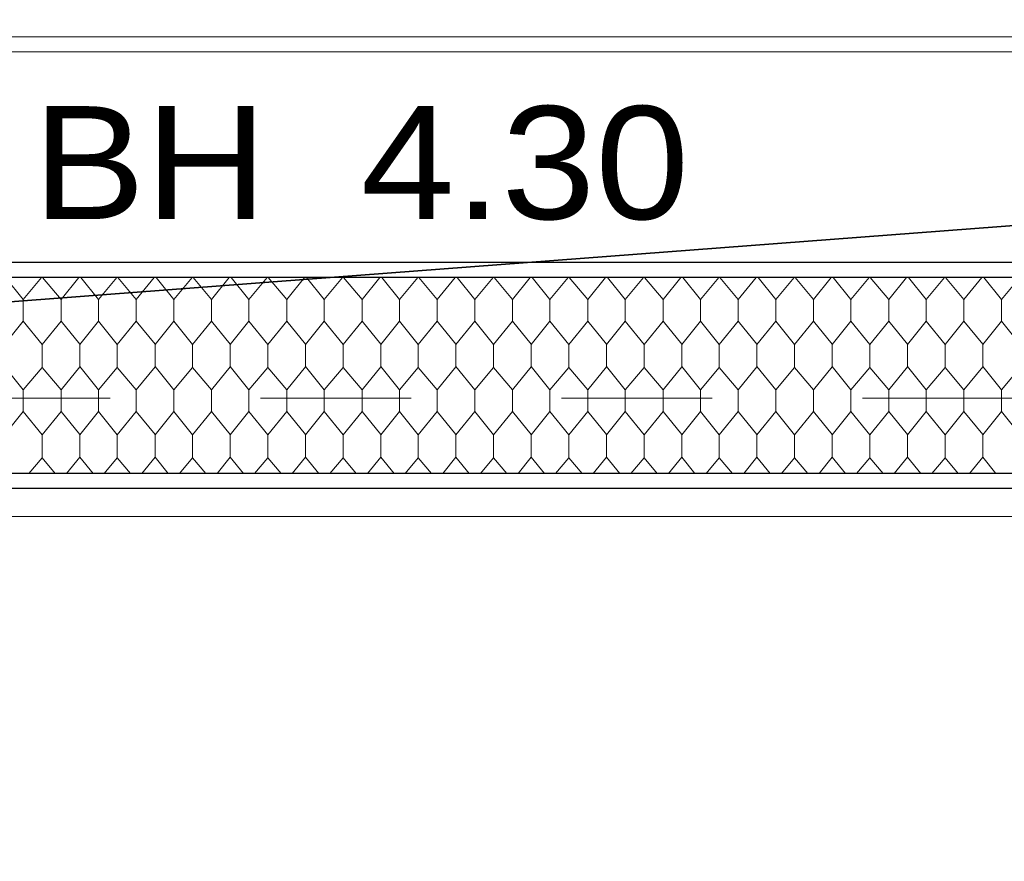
# Model space of a CAD drawing. Header units: metres. Extents: x 1306 to 1412, y -79 to 41.
# Tile 178 of 256: x 1356.96 to 1357.614, y -30.516 to -29.957. Entities that reach past the tile are written whole.
import ezdxf

# ---------------------------------------------------------------- set-up
doc = ezdxf.new("R2010")
doc.units = ezdxf.units.M
doc.header["$PDMODE"] = 65
doc.linetypes.add('AUSGEZOGEN', pattern=[0])
doc.linetypes.add('VERDECKT2_S2', pattern=[0.15, 0.1, -0.05])
for name, color, linetype, lineweight in [('XR$2$Fenster', 3, 'AUSGEZOGEN', 18), ('XR$2$Text 1_50', 3, 'AUSGEZOGEN', 18), ('XR$2$Wand Mauerwerk nt', 7, 'AUSGEZOGEN', 25), ('XR$3$Maßlinie 1_50', 7, 'AUSGEZOGEN', 25), ('XR$3$Text 1_50', 3, 'AUSGEZOGEN', 18), ('XR$5$Muster', 4, 'AUSGEZOGEN', 13)]:
    doc.layers.add(name, color=color, linetype=linetype, lineweight=lineweight)
doc.styles.add('ARIAL', font='arial.ttf')
doc.dimstyles.new('DIMSTYLE_11', dxfattribs={"dimtxt": 0.15, "dimasz": 0.03, "dimexe": 0, "dimexo": 0, "dimgap": 0.075, "dimtad": 2, "dimrnd": 0.005, "dimzin": 4, "dimdsep": 46, "dimtxsty": 'ARIAL', "dimblk1": 'ALL_ML_STRICH', "dimblk2": 'ALL_ML_STRICH', "dimsah": 1, "dimcen": 0, "dimclrd": 3, "dimclre": 3, "dimclrt": 3, "dimadec": 0, "dimazin": 0, "dimtfac": 1, "dimtdec": 0, "dimtix": 1, "dimtmove": 2, "dimatfit": 3, "dimfxl": 0, "dimtzin": 0, "dimlwd": 0, "dimlwe": 25, "dimarcsym": 0})
doc.dimstyles.new('DIMSTYLE_12', dxfattribs={"dimtxt": 0.15, "dimasz": 0.03, "dimexe": 0, "dimexo": 0, "dimgap": 0.075, "dimtad": 2, "dimdec": 3, "dimrnd": 0.005, "dimzin": 4, "dimdsep": 46, "dimtxsty": 'ARIAL', "dimblk1": 'ALL_ML_STRICH', "dimblk2": 'ALL_ML_STRICH', "dimsah": 1, "dimcen": 0, "dimclrd": 3, "dimclre": 3, "dimclrt": 3, "dimadec": 0, "dimazin": 0, "dimtfac": 1, "dimtdec": 0, "dimtix": 1, "dimtmove": 2, "dimatfit": 3, "dimfxl": 0, "dimtzin": 0, "dimlwd": 0, "dimlwe": 25, "dimarcsym": 0})
doc.dimstyles.new('DIMSTYLE_24', dxfattribs={"dimtxt": 0.225, "dimasz": 0.15, "dimexe": 0, "dimexo": 0, "dimgap": 0.1125, "dimtad": 2, "dimrnd": 0.005, "dimzin": 4, "dimdsep": 46, "dimtxsty": 'ARIAL', "dimblk1": 'ALL_ML_STRICH', "dimblk2": 'ALL_ML_STRICH', "dimsah": 1, "dimcen": 0, "dimclrd": 3, "dimclre": 3, "dimclrt": 3, "dimadec": 0, "dimazin": 0, "dimtfac": 1, "dimtdec": 0, "dimtix": 1, "dimtmove": 2, "dimatfit": 3, "dimfxl": 0, "dimtzin": 0, "dimlwd": 0, "dimlwe": 25, "dimarcsym": 0})
doc.dimstyles.new('DIMSTYLE_9', dxfattribs={"dimtxt": 0.15, "dimasz": 0.03, "dimexe": 0, "dimexo": 0, "dimgap": 0.075, "dimtad": 2, "dimdec": 1, "dimlfac": 100, "dimrnd": 0.5, "dimzin": 4, "dimdsep": 46, "dimtxsty": 'ARIAL', "dimblk1": 'ALL_ML_STRICH', "dimblk2": 'ALL_ML_STRICH', "dimsah": 1, "dimcen": 0, "dimclrd": 3, "dimclre": 3, "dimclrt": 3, "dimadec": 0, "dimazin": 0, "dimtfac": 1, "dimtdec": 0, "dimtix": 1, "dimtmove": 2, "dimatfit": 3, "dimfxl": 0, "dimtvp": 1.2, "dimtzin": 0, "dimlwd": 0, "dimlwe": 25, "dimarcsym": 0})

# ---------------------------------------------------------------- blocks, each defined once
blk = doc.blocks.new('ALL_ML_STRICH')
at = {"color": 0, "linetype": 'ByBlock', "lineweight": -2}
for p, q in [((0, -0.5), (0, 0.5)), ((-0.3, -0.3), (0.3, 0.3)), ((-1, 0), (0.5, 0))]:
    blk.add_line(p, q, dxfattribs=at)
blk = doc.blocks.new('*D806')
at = {"layer": 'DEFPOINTS', "color": 3, "linetype": 'AUSGEZOGEN', "lineweight": 25, "transparency": 33554687}
for p in [(1353.37015, -29.77655), (1358.37015, -29.82945), (1353.37015, -37.66944)]:
    blk.add_point(p, dxfattribs=at)
at = {"layer": 'XR$3$Maßlinie 1_50', "color": 3, "linetype": 'AUSGEZOGEN', "lineweight": -2, "transparency": 33554687}
for p, q in [((1353.37015, -37.61944), (1353.37015, -37.66944)), ((1358.37015, -37.61944), (1358.37015, -37.66944)), ((1353.37015, -37.66944), (1358.37015, -37.66944))]:
    blk.add_line(p, q, dxfattribs=at)
at = {"layer": 'XR$3$Maßlinie 1_50', "color": 3, "linetype": 'AUSGEZOGEN', "lineweight": 25, "transparency": 33554687, "xscale": 0.03000000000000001, "yscale": 0.03000000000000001, "zscale": 0.03000000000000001, "rotation": 180}
blk.add_blockref('ALL_ML_STRICH', (1353.37015, -37.66944), dxfattribs=at)
at = {"layer": 'XR$3$Maßlinie 1_50', "color": 3, "linetype": 'AUSGEZOGEN', "lineweight": 25, "transparency": 33554687, "xscale": 0.03000000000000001, "yscale": 0.03000000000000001, "zscale": 0.03000000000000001}
blk.add_blockref('ALL_ML_STRICH', (1358.37015, -37.66944), dxfattribs=at)
at = {"layer": 'XR$3$Maßlinie 1_50', "color": 3, "linetype": 'AUSGEZOGEN', "lineweight": 25, "transparency": 33554687, "insert": (1355.87902, -37.54188), "char_height": 0.15, "width": 0.48, "attachment_point": 5, "style": 'ARIAL'}
blk.add_mtext('\\W0.80;\\A1;{\\A1;{5.00\\H0.099000;\\S^ ;}}', dxfattribs=at)
blk = doc.blocks.new('*D911')
at = {"layer": 'DEFPOINTS', "color": 3, "linetype": 'AUSGEZOGEN', "lineweight": 25, "transparency": 33554687}
for p in [(1342.77015, -27.77745), (1358.49015, -32.74745), (1342.77015, -40.06944)]:
    blk.add_point(p, dxfattribs=at)
at = {"layer": 'XR$3$Maßlinie 1_50', "color": 3, "linetype": 'AUSGEZOGEN', "lineweight": -2, "transparency": 33554687}
for p, q in [((1342.77015, -39.46944), (1342.77015, -40.06944)), ((1342.77015, -40.06944), (1358.49015, -40.06944)), ((1358.49015, -40.06944), (1358.49015, -40.06944))]:
    blk.add_line(p, q, dxfattribs=at)
at = {"layer": 'XR$3$Maßlinie 1_50', "color": 3, "linetype": 'AUSGEZOGEN', "lineweight": 25, "transparency": 33554687, "xscale": 0.15, "yscale": 0.15, "zscale": 0.15, "rotation": 180}
blk.add_blockref('ALL_ML_STRICH', (1342.77015, -40.06944), dxfattribs=at)
at = {"layer": 'XR$3$Maßlinie 1_50', "color": 3, "linetype": 'AUSGEZOGEN', "lineweight": 25, "transparency": 33554687, "xscale": 0.15, "yscale": 0.15, "zscale": 0.15}
blk.add_blockref('ALL_ML_STRICH', (1358.49015, -40.06944), dxfattribs=at)
at = {"layer": 'XR$3$Maßlinie 1_50', "color": 3, "linetype": 'AUSGEZOGEN', "lineweight": 25, "transparency": 33554687, "insert": (1350.63684, -39.9031), "char_height": 0.225, "width": 0.9, "attachment_point": 5, "style": 'ARIAL'}
blk.add_mtext('\\W0.80;\\A1;{\\fArial|i0|b1;\\A1;{15.72\\H0.148500;\\S^ ;}}', dxfattribs=at)
blk = doc.blocks.new('*D916')
at = {"layer": 'DEFPOINTS', "color": 3, "linetype": 'AUSGEZOGEN', "lineweight": 25, "transparency": 33554687}
for p in [(1369.39624, -30.41825), (1340.42407, -30.53325), (1369.39624, -30.53325)]:
    blk.add_point(p, dxfattribs=at)
at = {"layer": 'XR$3$Maßlinie 1_50', "color": 3, "linetype": 'AUSGEZOGEN', "lineweight": -2, "transparency": 33554687}
for p, q in [((1340.47407, -30.41825), (1340.42407, -30.41825)), ((1340.42407, -30.53325), (1340.42407, -30.41825)), ((1340.47407, -30.53325), (1340.42407, -30.53325))]:
    blk.add_line(p, q, dxfattribs=at)
at = {"layer": 'XR$3$Maßlinie 1_50', "color": 3, "linetype": 'AUSGEZOGEN', "lineweight": 25, "transparency": 33554687, "xscale": 0.03000000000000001, "yscale": 0.03000000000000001, "zscale": 0.03000000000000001}
for p, rotation in [((1340.42407, -30.41825), 90), ((1340.42407, -30.53325), 270)]:
    blk.add_blockref('ALL_ML_STRICH', p, dxfattribs=dict(at, rotation=rotation))
at = {"layer": 'XR$3$Maßlinie 1_50', "color": 3, "linetype": 'AUSGEZOGEN', "lineweight": 25, "transparency": 33554687, "insert": (1340.28407, -30.42694), "char_height": 0.15, "width": 0.48, "attachment_point": 5, "rotation": 90, "style": 'ARIAL'}
blk.add_mtext('\\W0.80;\\A1;{\\A1;{11\\H0.099000;\\S5^ ;}}', dxfattribs=at)
blk = doc.blocks.new('*D917')
at = {"layer": 'DEFPOINTS', "color": 3, "linetype": 'AUSGEZOGEN', "lineweight": 25, "transparency": 33554687}
for p in [(1369.39624, -28.53325), (1340.42407, -30.41825), (1369.39624, -30.41825)]:
    blk.add_point(p, dxfattribs=at)
at = {"layer": 'XR$3$Maßlinie 1_50', "color": 3, "linetype": 'AUSGEZOGEN', "lineweight": -2, "transparency": 33554687}
for p, q in [((1340.47407, -28.53325), (1340.42407, -28.53325)), ((1340.42407, -30.41825), (1340.42407, -28.53325)), ((1340.47407, -30.41825), (1340.42407, -30.41825))]:
    blk.add_line(p, q, dxfattribs=at)
at = {"layer": 'XR$3$Maßlinie 1_50', "color": 3, "linetype": 'AUSGEZOGEN', "lineweight": 25, "transparency": 33554687, "xscale": 0.03000000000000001, "yscale": 0.03000000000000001, "zscale": 0.03000000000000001}
for p, rotation in [((1340.42407, -28.53325), 90), ((1340.42407, -30.41825), 270)]:
    blk.add_blockref('ALL_ML_STRICH', p, dxfattribs=dict(at, rotation=rotation))
at = {"layer": 'XR$3$Maßlinie 1_50', "color": 3, "linetype": 'AUSGEZOGEN', "lineweight": 25, "transparency": 33554687, "insert": (1340.29652, -29.45484), "char_height": 0.15, "width": 0.6, "attachment_point": 5, "rotation": 90, "style": 'ARIAL'}
blk.add_mtext('\\W0.80;\\A1;{\\A1;{1.88\\H0.099000;\\S5^ ;}}', dxfattribs=at)
blk = doc.blocks.new('*D932')
at = {"layer": 'DEFPOINTS', "color": 3, "linetype": 'AUSGEZOGEN', "lineweight": 25, "transparency": 33554687}
for p in [(1366.20544, -27.40825), (1338.82407, -34.79325), (1366.11182, -34.79325)]:
    blk.add_point(p, dxfattribs=at)
at = {"layer": 'XR$3$Maßlinie 1_50', "color": 3, "linetype": 'AUSGEZOGEN', "lineweight": -2, "transparency": 33554687}
for p, q in [((1338.87407, -27.40825), (1338.82407, -27.40825)), ((1338.82407, -34.79325), (1338.82407, -27.40825)), ((1338.87407, -34.79325), (1338.82407, -34.79325))]:
    blk.add_line(p, q, dxfattribs=at)
at = {"layer": 'XR$3$Maßlinie 1_50', "color": 3, "linetype": 'AUSGEZOGEN', "lineweight": 25, "transparency": 33554687, "xscale": 0.03000000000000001, "yscale": 0.03000000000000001, "zscale": 0.03000000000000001}
for p, rotation in [((1338.82407, -27.40825), 90), ((1338.82407, -34.79325), 270)]:
    blk.add_blockref('ALL_ML_STRICH', p, dxfattribs=dict(at, rotation=rotation))
at = {"layer": 'XR$3$Maßlinie 1_50', "color": 3, "linetype": 'AUSGEZOGEN', "lineweight": 25, "transparency": 33554687, "insert": (1338.69641, -31.07984), "char_height": 0.15, "width": 0.6, "attachment_point": 5, "rotation": 90, "style": 'ARIAL'}
blk.add_mtext('\\W0.80;\\A1;{\\A1;{7.38\\H0.099000;\\S5^ ;}}', dxfattribs=at)
blk = doc.blocks.new('*D944')
at = {"layer": 'DEFPOINTS', "color": 3, "linetype": 'AUSGEZOGEN', "lineweight": 25, "transparency": 33554687}
for p in [(1357.93808, -30.26825), (1338.02407, -34.79325), (1362.48388, -34.79325)]:
    blk.add_point(p, dxfattribs=at)
at = {"layer": 'XR$3$Maßlinie 1_50', "color": 3, "linetype": 'AUSGEZOGEN', "lineweight": -2, "transparency": 33554687}
for p, q in [((1338.07407, -30.26825), (1338.02407, -30.26825)), ((1338.02407, -34.79325), (1338.02407, -30.26825)), ((1338.07407, -34.79325), (1338.02407, -34.79325))]:
    blk.add_line(p, q, dxfattribs=at)
at = {"layer": 'XR$3$Maßlinie 1_50', "color": 3, "linetype": 'AUSGEZOGEN', "lineweight": 25, "transparency": 33554687, "xscale": 0.03000000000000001, "yscale": 0.03000000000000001, "zscale": 0.03000000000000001}
for p, rotation in [((1338.02407, -30.26825), 90), ((1338.02407, -34.79325), 270)]:
    blk.add_blockref('ALL_ML_STRICH', p, dxfattribs=dict(at, rotation=rotation))
at = {"layer": 'XR$3$Maßlinie 1_50', "color": 3, "linetype": 'AUSGEZOGEN', "lineweight": 25, "transparency": 33554687, "insert": (1337.89652, -32.50984), "char_height": 0.15, "width": 0.6, "attachment_point": 5, "rotation": 90, "style": 'ARIAL'}
blk.add_mtext('\\W0.80;\\A1;{\\A1;{4.52\\H0.099000;\\S5^ ;}}', dxfattribs=at)
blk = doc.blocks.new('*D945')
at = {"layer": 'DEFPOINTS', "color": 3, "linetype": 'AUSGEZOGEN', "lineweight": 25, "transparency": 33554687}
for p in [(1360.44309, -30.11825), (1338.02407, -30.26825), (1357.93808, -30.26825)]:
    blk.add_point(p, dxfattribs=at)
at = {"layer": 'XR$3$Maßlinie 1_50', "color": 3, "linetype": 'AUSGEZOGEN', "lineweight": -2, "transparency": 33554687}
for p, q in [((1338.07407, -30.11825), (1338.02407, -30.11825)), ((1338.02407, -30.26825), (1338.02407, -30.11825)), ((1338.07407, -30.26825), (1338.02407, -30.26825))]:
    blk.add_line(p, q, dxfattribs=at)
at = {"layer": 'XR$3$Maßlinie 1_50', "color": 3, "linetype": 'AUSGEZOGEN', "lineweight": 25, "transparency": 33554687, "xscale": 0.03000000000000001, "yscale": 0.03000000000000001, "zscale": 0.03000000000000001}
for p, rotation in [((1338.02407, -30.11825), 90), ((1338.02407, -30.26825), 270)]:
    blk.add_blockref('ALL_ML_STRICH', p, dxfattribs=dict(at, rotation=rotation))
at = {"layer": 'XR$3$Maßlinie 1_50', "color": 3, "linetype": 'AUSGEZOGEN', "lineweight": 25, "transparency": 33554687, "insert": (1337.88152, -30.19912), "char_height": 0.15, "width": 0.48, "attachment_point": 5, "rotation": 90, "style": 'ARIAL'}
blk.add_mtext('\\W0.80;\\A1;{\\A1;{15\\H0.099000;\\S^ ;}}', dxfattribs=at)
blk = doc.blocks.new('*D946')
at = {"layer": 'DEFPOINTS', "color": 3, "linetype": 'AUSGEZOGEN', "lineweight": 25, "transparency": 33554687}
for p in [(1360.44309, -29.71825), (1338.02407, -30.11825), (1360.44309, -30.11825)]:
    blk.add_point(p, dxfattribs=at)
at = {"layer": 'XR$3$Maßlinie 1_50', "color": 3, "linetype": 'AUSGEZOGEN', "lineweight": -2, "transparency": 33554687}
for p, q in [((1338.07407, -29.71825), (1338.02407, -29.71825)), ((1338.02407, -30.11825), (1338.02407, -29.71825)), ((1338.07407, -30.11825), (1338.02407, -30.11825))]:
    blk.add_line(p, q, dxfattribs=at)
at = {"layer": 'XR$3$Maßlinie 1_50', "color": 3, "linetype": 'AUSGEZOGEN', "lineweight": 25, "transparency": 33554687, "xscale": 0.03000000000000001, "yscale": 0.03000000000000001, "zscale": 0.03000000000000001}
for p, rotation in [((1338.02407, -29.71825), 90), ((1338.02407, -30.11825), 270)]:
    blk.add_blockref('ALL_ML_STRICH', p, dxfattribs=dict(at, rotation=rotation))
at = {"layer": 'XR$3$Maßlinie 1_50', "color": 3, "linetype": 'AUSGEZOGEN', "lineweight": 25, "transparency": 33554687, "insert": (1337.89652, -29.92347), "char_height": 0.15, "width": 0.48, "attachment_point": 5, "rotation": 90, "style": 'ARIAL'}
blk.add_mtext('\\W0.80;\\A1;{\\A1;{40\\H0.099000;\\S^ ;}}', dxfattribs=at)
blk = doc.blocks.new('*D951')
at = {"layer": 'DEFPOINTS', "color": 3, "linetype": 'AUSGEZOGEN', "lineweight": 25, "transparency": 33554687}
for p in [(1361.40464, -30.35825), (1337.22407, -34.79325), (1361.39704, -34.79325)]:
    blk.add_point(p, dxfattribs=at)
at = {"layer": 'XR$3$Maßlinie 1_50', "color": 3, "linetype": 'AUSGEZOGEN', "lineweight": -2, "transparency": 33554687}
for p, q in [((1337.27407, -30.35825), (1337.22407, -30.35825)), ((1337.22407, -34.79325), (1337.22407, -30.35825)), ((1337.27407, -34.79325), (1337.22407, -34.79325))]:
    blk.add_line(p, q, dxfattribs=at)
at = {"layer": 'XR$3$Maßlinie 1_50', "color": 3, "linetype": 'AUSGEZOGEN', "lineweight": 25, "transparency": 33554687, "xscale": 0.03000000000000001, "yscale": 0.03000000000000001, "zscale": 0.03000000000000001}
for p, rotation in [((1337.22407, -30.35825), 90), ((1337.22407, -34.79325), 270)]:
    blk.add_blockref('ALL_ML_STRICH', p, dxfattribs=dict(at, rotation=rotation))
at = {"layer": 'XR$3$Maßlinie 1_50', "color": 3, "linetype": 'AUSGEZOGEN', "lineweight": 25, "transparency": 33554687, "insert": (1337.09641, -32.55484), "char_height": 0.15, "width": 0.6, "attachment_point": 5, "rotation": 90, "style": 'ARIAL'}
blk.add_mtext('\\W0.80;\\A1;{\\A1;{4.43\\H0.099000;\\S5^ ;}}', dxfattribs=at)
blk = doc.blocks.new('*D952')
at = {"layer": 'DEFPOINTS', "color": 3, "linetype": 'AUSGEZOGEN', "lineweight": 25, "transparency": 33554687}
for p in [(1361.10464, -30.11825), (1337.22407, -30.35825), (1361.40464, -30.35825)]:
    blk.add_point(p, dxfattribs=at)
at = {"layer": 'XR$3$Maßlinie 1_50', "color": 3, "linetype": 'AUSGEZOGEN', "lineweight": -2, "transparency": 33554687}
for p, q in [((1337.27407, -30.11825), (1337.22407, -30.11825)), ((1337.22407, -30.35825), (1337.22407, -30.11825)), ((1337.27407, -30.35825), (1337.22407, -30.35825))]:
    blk.add_line(p, q, dxfattribs=at)
at = {"layer": 'XR$3$Maßlinie 1_50', "color": 3, "linetype": 'AUSGEZOGEN', "lineweight": 25, "transparency": 33554687, "xscale": 0.03000000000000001, "yscale": 0.03000000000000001, "zscale": 0.03000000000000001}
for p, rotation in [((1337.22407, -30.11825), 90), ((1337.22407, -30.35825), 270)]:
    blk.add_blockref('ALL_ML_STRICH', p, dxfattribs=dict(at, rotation=rotation))
at = {"layer": 'XR$3$Maßlinie 1_50', "color": 3, "linetype": 'AUSGEZOGEN', "lineweight": 25, "transparency": 33554687, "insert": (1336.36969, -30.27343), "char_height": 0.15, "width": 0.48, "attachment_point": 5, "rotation": 90, "style": 'ARIAL'}
blk.add_mtext('\\W0.80;\\A1;{\\A1;{24\\H0.099000;\\S^ ;}}', dxfattribs=at)
blk = doc.blocks.new('*D953')
at = {"layer": 'DEFPOINTS', "color": 3, "linetype": 'AUSGEZOGEN', "lineweight": 25, "transparency": 33554687}
for p in [(1351.26204, -29.71825), (1337.22407, -30.11825), (1361.10464, -30.11825)]:
    blk.add_point(p, dxfattribs=at)
at = {"layer": 'XR$3$Maßlinie 1_50', "color": 3, "linetype": 'AUSGEZOGEN', "lineweight": -2, "transparency": 33554687}
for p, q in [((1337.27407, -29.71825), (1337.22407, -29.71825)), ((1337.22407, -30.11825), (1337.22407, -29.71825)), ((1337.27407, -30.11825), (1337.22407, -30.11825))]:
    blk.add_line(p, q, dxfattribs=at)
at = {"layer": 'XR$3$Maßlinie 1_50', "color": 3, "linetype": 'AUSGEZOGEN', "lineweight": 25, "transparency": 33554687, "xscale": 0.03000000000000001, "yscale": 0.03000000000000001, "zscale": 0.03000000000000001}
for p, rotation in [((1337.22407, -29.71825), 90), ((1337.22407, -30.11825), 270)]:
    blk.add_blockref('ALL_ML_STRICH', p, dxfattribs=dict(at, rotation=rotation))
at = {"layer": 'XR$3$Maßlinie 1_50', "color": 3, "linetype": 'AUSGEZOGEN', "lineweight": 25, "transparency": 33554687, "insert": (1337.09652, -29.92347), "char_height": 0.15, "width": 0.48, "attachment_point": 5, "rotation": 90, "style": 'ARIAL'}
blk.add_mtext('\\W0.80;\\A1;{\\A1;{40\\H0.099000;\\S^ ;}}', dxfattribs=at)
blk = doc.blocks.new('*D1077')
at = {"layer": 'DEFPOINTS', "color": 3, "linetype": 'AUSGEZOGEN', "lineweight": 25, "transparency": 33554687}
for p in [(1366.66016, -27.40825), (1339.62407, -34.79325), (1366.6683, -34.79325)]:
    blk.add_point(p, dxfattribs=at)
at = {"layer": 'XR$3$Maßlinie 1_50', "color": 3, "linetype": 'AUSGEZOGEN', "lineweight": -2, "transparency": 33554687}
for p, q in [((1339.67407, -27.40825), (1339.62407, -27.40825)), ((1339.62407, -34.79325), (1339.62407, -27.40825)), ((1339.67407, -34.79325), (1339.62407, -34.79325))]:
    blk.add_line(p, q, dxfattribs=at)
at = {"layer": 'XR$3$Maßlinie 1_50', "color": 3, "linetype": 'AUSGEZOGEN', "lineweight": 25, "transparency": 33554687, "xscale": 0.03000000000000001, "yscale": 0.03000000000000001, "zscale": 0.03000000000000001}
for p, rotation in [((1339.62407, -27.40825), 90), ((1339.62407, -34.79325), 270)]:
    blk.add_blockref('ALL_ML_STRICH', p, dxfattribs=dict(at, rotation=rotation))
at = {"layer": 'XR$3$Maßlinie 1_50', "color": 3, "linetype": 'AUSGEZOGEN', "lineweight": 25, "transparency": 33554687, "insert": (1339.49641, -31.07984), "char_height": 0.15, "width": 0.6, "attachment_point": 5, "rotation": 90, "style": 'ARIAL'}
blk.add_mtext('\\W0.80;\\A1;{\\A1;{7.38\\H0.099000;\\S5^ ;}}', dxfattribs=at)
blk = doc.blocks.new('*D1132')
at = {"layer": 'DEFPOINTS', "color": 3, "linetype": 'AUSGEZOGEN', "lineweight": 25, "transparency": 33554687}
for p in [(1356.52015, -30.11825), (1358.02015, -30.11825), (1356.52015, -36.86944)]:
    blk.add_point(p, dxfattribs=at)
at = {"layer": 'XR$3$Maßlinie 1_50', "color": 3, "linetype": 'AUSGEZOGEN', "lineweight": -2, "transparency": 33554687}
for p, q in [((1356.52015, -36.81944), (1356.52015, -36.86944)), ((1358.02015, -36.81944), (1358.02015, -36.86944)), ((1356.52015, -36.86944), (1358.02015, -36.86944))]:
    blk.add_line(p, q, dxfattribs=at)
at = {"layer": 'XR$3$Maßlinie 1_50', "color": 3, "linetype": 'AUSGEZOGEN', "lineweight": 25, "transparency": 33554687, "xscale": 0.03000000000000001, "yscale": 0.03000000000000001, "zscale": 0.03000000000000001, "rotation": 180}
blk.add_blockref('ALL_ML_STRICH', (1356.52015, -36.86944), dxfattribs=at)
at = {"layer": 'XR$3$Maßlinie 1_50', "color": 3, "linetype": 'AUSGEZOGEN', "lineweight": 25, "transparency": 33554687, "xscale": 0.03000000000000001, "yscale": 0.03000000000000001, "zscale": 0.03000000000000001}
blk.add_blockref('ALL_ML_STRICH', (1358.02015, -36.86944), dxfattribs=at)
at = {"layer": 'XR$3$Maßlinie 1_50', "color": 3, "linetype": 'AUSGEZOGEN', "lineweight": 25, "transparency": 33554687, "insert": (1357.27902, -36.74188), "char_height": 0.15, "width": 0.48, "attachment_point": 5, "style": 'ARIAL'}
blk.add_mtext('\\W0.80;\\A1;{\\A1;{1.50\\H0.099000;\\S^ ;}}', dxfattribs=at)
at = {"layer": 'XR$3$Maßlinie 1_50', "color": 3, "linetype": 'AUSGEZOGEN', "lineweight": 25, "transparency": 33554687, "insert": (1357.11102, -36.92517), "char_height": 0.15, "width": 0.0075, "attachment_point": 1, "line_spacing_factor": 0.60241, "style": 'ARIAL'}
blk.add_mtext('\\W0.80;\\A1;{1.00\\H0.099000;\\S^ ;}', dxfattribs=at)
blk = doc.blocks.new('MUSTER_1')
at = {"layer": 'XR$5$Muster', "color": 52, "linetype": 'AUSGEZOGEN', "lineweight": 13, "transparency": 33554687}
for p, q in [((1356.96245, -30.14274), (1356.9507, -30.12825)), ((1356.97463, -30.12825), (1356.96245, -30.14274)), ((1356.98755, -30.14274), (1356.97528, -30.12825)), ((1356.99939, -30.12825), (1356.98755, -30.14274)), ((1357.01245, -30.14274), (1357.0007, -30.12825)), ((1357.02463, -30.12825), (1357.01245, -30.14274)), ((1357.03755, -30.14274), (1357.02528, -30.12825)), ((1357.04939, -30.12825), (1357.03755, -30.14274)), ((1357.06245, -30.14274), (1357.0507, -30.12825)), ((1357.07463, -30.12825), (1357.06245, -30.14274)), ((1357.08755, -30.14274), (1357.07528, -30.12825)), ((1357.09939, -30.12825), (1357.08755, -30.14274)), ((1357.11245, -30.14274), (1357.1007, -30.12825)), ((1357.12463, -30.12825), (1357.11245, -30.14274)), ((1357.13755, -30.14274), (1357.12528, -30.12825)), ((1357.14939, -30.12825), (1357.13755, -30.14274)), ((1357.16245, -30.14274), (1357.1507, -30.12825)), ((1357.17463, -30.12825), (1357.16245, -30.14274)), ((1357.18755, -30.14274), (1357.17528, -30.12825)), ((1357.19939, -30.12825), (1357.18755, -30.14274)), ((1357.21245, -30.14274), (1357.2007, -30.12825)), ((1357.22463, -30.12825), (1357.21245, -30.14274)), ((1357.23755, -30.14274), (1357.22528, -30.12825)), ((1357.24939, -30.12825), (1357.23755, -30.14274)), ((1357.26245, -30.14274), (1357.2507, -30.12825)), ((1357.27463, -30.12825), (1357.26245, -30.14274)), ((1357.28755, -30.14274), (1357.27528, -30.12825)), ((1357.29939, -30.12825), (1357.28755, -30.14274)), ((1357.31245, -30.14274), (1357.3007, -30.12825)), ((1357.32463, -30.12825), (1357.31245, -30.14274)), ((1357.33755, -30.14274), (1357.32528, -30.12825)), ((1357.34939, -30.12825), (1357.33755, -30.14274)), ((1357.36245, -30.14274), (1357.3507, -30.12825)), ((1357.37463, -30.12825), (1357.36245, -30.14274)), ((1357.38755, -30.14274), (1357.37528, -30.12825)), ((1357.39939, -30.12825), (1357.38755, -30.14274)), ((1357.41245, -30.14274), (1357.4007, -30.12825)), ((1357.42463, -30.12825), (1357.41245, -30.14274)), ((1357.43755, -30.14274), (1357.42528, -30.12825)), ((1357.44939, -30.12825), (1357.43755, -30.14274)), ((1357.46245, -30.14274), (1357.4507, -30.12825)), ((1357.47463, -30.12825), (1357.46245, -30.14274)), ((1357.48755, -30.14274), (1357.47528, -30.12825)), ((1357.49939, -30.12825), (1357.48755, -30.14274)), ((1357.51245, -30.14274), (1357.5007, -30.12825)), ((1357.52463, -30.12825), (1357.51245, -30.14274)), ((1357.53755, -30.14274), (1357.52528, -30.12825)), ((1357.54939, -30.12825), (1357.53755, -30.14274)), ((1357.56245, -30.14274), (1357.5507, -30.12825)), ((1357.57463, -30.12825), (1357.56245, -30.14274)), ((1357.58755, -30.14274), (1357.57528, -30.12825)), ((1357.59939, -30.12825), (1357.58755, -30.14274)), ((1357.61245, -30.14274), (1357.6007, -30.12825)), ((1357.62463, -30.12825), (1357.61245, -30.14274)), ((1356.96245, -30.14274), (1356.96245, -30.15726)), ((1356.98755, -30.15726), (1356.98755, -30.14274)), ((1357.01245, -30.14274), (1357.01245, -30.15726)), ((1357.03755, -30.15726), (1357.03755, -30.14274)), ((1357.06245, -30.14274), (1357.06245, -30.15726)), ((1357.08755, -30.15726), (1357.08755, -30.14274)), ((1357.11245, -30.14274), (1357.11245, -30.15726)), ((1357.13755, -30.15726), (1357.13755, -30.14274)), ((1357.16245, -30.14274), (1357.16245, -30.15726)), ((1357.18755, -30.15726), (1357.18755, -30.14274)), ((1357.21245, -30.14274), (1357.21245, -30.15726)), ((1357.23755, -30.15726), (1357.23755, -30.14274)), ((1357.26245, -30.14274), (1357.26245, -30.15726)), ((1357.28755, -30.15726), (1357.28755, -30.14274)), ((1357.31245, -30.14274), (1357.31245, -30.15726)), ((1357.33755, -30.15726), (1357.33755, -30.14274)), ((1357.36245, -30.14274), (1357.36245, -30.15726)), ((1357.38755, -30.15726), (1357.38755, -30.14274)), ((1357.41245, -30.14274), (1357.41245, -30.15726)), ((1357.43755, -30.15726), (1357.43755, -30.14274)), ((1357.46245, -30.14274), (1357.46245, -30.15726)), ((1357.48755, -30.15726), (1357.48755, -30.14274)), ((1357.51245, -30.14274), (1357.51245, -30.15726)), ((1357.53755, -30.15726), (1357.53755, -30.14274)), ((1357.56245, -30.14274), (1357.56245, -30.15726)), ((1357.58755, -30.15726), (1357.58755, -30.14274)), ((1357.61245, -30.14274), (1357.61245, -30.15726)), ((1357, -30.1725), (1356.98755, -30.15726)), ((1357.05, -30.1725), (1357.03755, -30.15726)), ((1357.1, -30.1725), (1357.08755, -30.15726)), ((1357.15, -30.1725), (1357.13755, -30.15726)), ((1357.2, -30.1725), (1357.18755, -30.15726)), ((1357.25, -30.1725), (1357.23755, -30.15726)), ((1357.3, -30.1725), (1357.28755, -30.15726)), ((1357.35, -30.1725), (1357.33755, -30.15726)), ((1357.4, -30.1725), (1357.38755, -30.15726)), ((1357.45, -30.1725), (1357.43755, -30.15726)), ((1357.5, -30.1725), (1357.48755, -30.15726)), ((1357.55, -30.1725), (1357.53755, -30.15726)), ((1357.6, -30.1725), (1357.58755, -30.15726)), ((1356.97495, -30.17274), (1356.97495, -30.18)), ((1357, -30.18), (1357, -30.17262)), ((1357.02495, -30.17274), (1357.02495, -30.18)), ((1357.05, -30.18), (1357.05, -30.17262)), ((1357.07495, -30.17274), (1357.07495, -30.18)), ((1357.1, -30.18), (1357.1, -30.17262)), ((1357.12495, -30.17274), (1357.12495, -30.18)), ((1357.15, -30.18), (1357.15, -30.17262)), ((1357.17495, -30.17274), (1357.17495, -30.18)), ((1357.2, -30.18), (1357.2, -30.17262)), ((1357.22495, -30.17274), (1357.22495, -30.18)), ((1357.25, -30.18), (1357.25, -30.17262)), ((1357.27495, -30.17274), (1357.27495, -30.18)), ((1357.3, -30.18), (1357.3, -30.17262)), ((1357.32495, -30.17274), (1357.32495, -30.18)), ((1357.35, -30.18), (1357.35, -30.17262)), ((1357.37495, -30.17274), (1357.37495, -30.18)), ((1357.4, -30.18), (1357.4, -30.17262)), ((1357.42495, -30.17274), (1357.42495, -30.18)), ((1357.45, -30.18), (1357.45, -30.17262)), ((1357.47495, -30.17274), (1357.47495, -30.18)), ((1357.5, -30.18), (1357.5, -30.17262)), ((1357.52495, -30.17274), (1357.52495, -30.18)), ((1357.55, -30.18), (1357.55, -30.17262)), ((1357.57495, -30.17274), (1357.57495, -30.18)), ((1357.6, -30.18), (1357.6, -30.17262)), ((1356.97495, -30.18786), (1356.97495, -30.18)), ((1357, -30.18738), (1357, -30.18)), ((1357.02495, -30.18786), (1357.02495, -30.18)), ((1357.05, -30.18738), (1357.05, -30.18)), ((1357.07495, -30.18786), (1357.07495, -30.18)), ((1357.1, -30.18738), (1357.1, -30.18)), ((1357.12495, -30.18786), (1357.12495, -30.18)), ((1357.15, -30.18738), (1357.15, -30.18)), ((1357.17495, -30.18786), (1357.17495, -30.18)), ((1357.2, -30.18738), (1357.2, -30.18)), ((1357.22495, -30.18786), (1357.22495, -30.18)), ((1357.25, -30.18738), (1357.25, -30.18)), ((1357.27495, -30.18786), (1357.27495, -30.18)), ((1357.3, -30.18738), (1357.3, -30.18)), ((1357.32495, -30.18786), (1357.32495, -30.18)), ((1357.35, -30.18738), (1357.35, -30.18)), ((1357.37495, -30.18786), (1357.37495, -30.18)), ((1357.4, -30.18738), (1357.4, -30.18)), ((1357.42495, -30.18786), (1357.42495, -30.18)), ((1357.45, -30.18738), (1357.45, -30.18)), ((1357.47495, -30.18786), (1357.47495, -30.18)), ((1357.5, -30.18738), (1357.5, -30.18)), ((1357.52495, -30.18786), (1357.52495, -30.18)), ((1357.55, -30.18738), (1357.55, -30.18)), ((1357.57495, -30.18786), (1357.57495, -30.18)), ((1357.6, -30.18738), (1357.6, -30.18)), ((1356.96245, -30.20274), (1356.95, -30.18738)), ((1357, -30.1875), (1356.98755, -30.20274)), ((1357.01245, -30.20274), (1357, -30.18738)), ((1357.05, -30.1875), (1357.03755, -30.20274)), ((1357.06245, -30.20274), (1357.05, -30.18738)), ((1357.1, -30.1875), (1357.08755, -30.20274)), ((1357.11245, -30.20274), (1357.1, -30.18738)), ((1357.15, -30.1875), (1357.13755, -30.20274)), ((1357.16245, -30.20274), (1357.15, -30.18738)), ((1357.2, -30.1875), (1357.18755, -30.20274)), ((1357.21245, -30.20274), (1357.2, -30.18738)), ((1357.25, -30.1875), (1357.23755, -30.20274)), ((1357.26245, -30.20274), (1357.25, -30.18738)), ((1357.3, -30.1875), (1357.28755, -30.20274)), ((1357.31245, -30.20274), (1357.3, -30.18738)), ((1357.35, -30.1875), (1357.33755, -30.20274)), ((1357.36245, -30.20274), (1357.35, -30.18738)), ((1357.4, -30.1875), (1357.38755, -30.20274)), ((1357.41245, -30.20274), (1357.4, -30.18738)), ((1357.45, -30.1875), (1357.43755, -30.20274)), ((1357.46245, -30.20274), (1357.45, -30.18738)), ((1357.5, -30.1875), (1357.48755, -30.20274)), ((1357.51245, -30.20274), (1357.5, -30.18738)), ((1357.55, -30.1875), (1357.53755, -30.20274)), ((1357.56245, -30.20274), (1357.55, -30.18738)), ((1357.6, -30.1875), (1357.58755, -30.20274)), ((1357.61245, -30.20274), (1357.6, -30.18738)), ((1356.96245, -30.20274), (1356.96245, -30.21726)), ((1356.98755, -30.21726), (1356.98755, -30.20274)), ((1357.01245, -30.20274), (1357.01245, -30.21726)), ((1357.03755, -30.21726), (1357.03755, -30.20274)), ((1357.06245, -30.20274), (1357.06245, -30.21726)), ((1357.08755, -30.21726), (1357.08755, -30.20274)), ((1357.11245, -30.20274), (1357.11245, -30.21726)), ((1357.13755, -30.21726), (1357.13755, -30.20274)), ((1357.16245, -30.20274), (1357.16245, -30.21726)), ((1357.18755, -30.21726), (1357.18755, -30.20274)), ((1357.21245, -30.20274), (1357.21245, -30.21726)), ((1357.23755, -30.21726), (1357.23755, -30.20274)), ((1357.26245, -30.20274), (1357.26245, -30.21726)), ((1357.28755, -30.21726), (1357.28755, -30.20274)), ((1357.31245, -30.20274), (1357.31245, -30.21726)), ((1357.33755, -30.21726), (1357.33755, -30.20274)), ((1357.36245, -30.20274), (1357.36245, -30.21726)), ((1357.38755, -30.21726), (1357.38755, -30.20274)), ((1357.41245, -30.20274), (1357.41245, -30.21726)), ((1357.43755, -30.21726), (1357.43755, -30.20274)), ((1357.46245, -30.20274), (1357.46245, -30.21726)), ((1357.48755, -30.21726), (1357.48755, -30.20274)), ((1357.51245, -30.20274), (1357.51245, -30.21726)), ((1357.53755, -30.21726), (1357.53755, -30.20274)), ((1357.56245, -30.20274), (1357.56245, -30.21726)), ((1357.58755, -30.21726), (1357.58755, -30.20274)), ((1357.61245, -30.20274), (1357.61245, -30.21726)), ((1357, -30.2325), (1356.98755, -30.21726)), ((1357.05, -30.2325), (1357.03755, -30.21726)), ((1357.1, -30.2325), (1357.08755, -30.21726)), ((1357.15, -30.2325), (1357.13755, -30.21726)), ((1357.2, -30.2325), (1357.18755, -30.21726)), ((1357.25, -30.2325), (1357.23755, -30.21726)), ((1357.3, -30.2325), (1357.28755, -30.21726)), ((1357.35, -30.2325), (1357.33755, -30.21726)), ((1357.4, -30.2325), (1357.38755, -30.21726)), ((1357.45, -30.2325), (1357.43755, -30.21726)), ((1357.5, -30.2325), (1357.48755, -30.21726)), ((1357.55, -30.2325), (1357.53755, -30.21726)), ((1357.6, -30.2325), (1357.58755, -30.21726)), ((1357, -30.24), (1357, -30.23262)), ((1357.05, -30.24), (1357.05, -30.23262)), ((1357.1, -30.24), (1357.1, -30.23262)), ((1357.15, -30.24), (1357.15, -30.23262)), ((1357.2, -30.24), (1357.2, -30.23262)), ((1357.25, -30.24), (1357.25, -30.23262)), ((1357.3, -30.24), (1357.3, -30.23262)), ((1357.35, -30.24), (1357.35, -30.23262)), ((1357.4, -30.24), (1357.4, -30.23262)), ((1357.45, -30.24), (1357.45, -30.23262)), ((1357.5, -30.24), (1357.5, -30.23262)), ((1357.55, -30.24), (1357.55, -30.23262)), ((1357.6, -30.24), (1357.6, -30.23262)), ((1356.97495, -30.23274), (1356.97495, -30.24)), ((1357.02495, -30.23274), (1357.02495, -30.24)), ((1357.07495, -30.23274), (1357.07495, -30.24)), ((1357.12495, -30.23274), (1357.12495, -30.24)), ((1357.17495, -30.23274), (1357.17495, -30.24)), ((1357.22495, -30.23274), (1357.22495, -30.24)), ((1357.27495, -30.23274), (1357.27495, -30.24)), ((1357.32495, -30.23274), (1357.32495, -30.24)), ((1357.37495, -30.23274), (1357.37495, -30.24)), ((1357.42495, -30.23274), (1357.42495, -30.24)), ((1357.47495, -30.23274), (1357.47495, -30.24)), ((1357.52495, -30.23274), (1357.52495, -30.24)), ((1357.57495, -30.23274), (1357.57495, -30.24)), ((1356.97495, -30.24786), (1356.97495, -30.24)), ((1357, -30.24738), (1357, -30.24)), ((1357.02495, -30.24786), (1357.02495, -30.24)), ((1357.05, -30.24738), (1357.05, -30.24)), ((1357.07495, -30.24786), (1357.07495, -30.24)), ((1357.1, -30.24738), (1357.1, -30.24)), ((1357.12495, -30.24786), (1357.12495, -30.24)), ((1357.15, -30.24738), (1357.15, -30.24)), ((1357.17495, -30.24786), (1357.17495, -30.24)), ((1357.2, -30.24738), (1357.2, -30.24)), ((1357.22495, -30.24786), (1357.22495, -30.24)), ((1357.25, -30.24738), (1357.25, -30.24)), ((1357.27495, -30.24786), (1357.27495, -30.24)), ((1357.3, -30.24738), (1357.3, -30.24)), ((1357.32495, -30.24786), (1357.32495, -30.24)), ((1357.35, -30.24738), (1357.35, -30.24)), ((1357.37495, -30.24786), (1357.37495, -30.24)), ((1357.4, -30.24738), (1357.4, -30.24)), ((1357.42495, -30.24786), (1357.42495, -30.24)), ((1357.45, -30.24738), (1357.45, -30.24)), ((1357.47495, -30.24786), (1357.47495, -30.24)), ((1357.5, -30.24738), (1357.5, -30.24)), ((1357.52495, -30.24786), (1357.52495, -30.24)), ((1357.55, -30.24738), (1357.55, -30.24)), ((1357.57495, -30.24786), (1357.57495, -30.24)), ((1357.6, -30.24738), (1357.6, -30.24)), ((1357, -30.2475), (1356.99122, -30.25825)), ((1357.00881, -30.25825), (1357, -30.24738)), ((1357.05, -30.2475), (1357.04122, -30.25825)), ((1357.05881, -30.25825), (1357.05, -30.24738)), ((1357.1, -30.2475), (1357.09122, -30.25825)), ((1357.10881, -30.25825), (1357.1, -30.24738)), ((1357.15, -30.2475), (1357.14122, -30.25825)), ((1357.15881, -30.25825), (1357.15, -30.24738)), ((1357.2, -30.2475), (1357.19122, -30.25825)), ((1357.20881, -30.25825), (1357.2, -30.24738)), ((1357.25, -30.2475), (1357.24122, -30.25825)), ((1357.25881, -30.25825), (1357.25, -30.24738)), ((1357.3, -30.2475), (1357.29122, -30.25825)), ((1357.30881, -30.25825), (1357.3, -30.24738)), ((1357.35, -30.2475), (1357.34122, -30.25825)), ((1357.35881, -30.25825), (1357.35, -30.24738)), ((1357.4, -30.2475), (1357.39122, -30.25825)), ((1357.40881, -30.25825), (1357.4, -30.24738)), ((1357.45, -30.2475), (1357.44122, -30.25825)), ((1357.45881, -30.25825), (1357.45, -30.24738)), ((1357.5, -30.2475), (1357.49122, -30.25825)), ((1357.50881, -30.25825), (1357.5, -30.24738)), ((1357.55, -30.2475), (1357.54122, -30.25825)), ((1357.55881, -30.25825), (1357.55, -30.24738)), ((1357.6, -30.2475), (1357.59122, -30.25825)), ((1357.60881, -30.25825), (1357.6, -30.24738))]:
    blk.add_line(p, q, dxfattribs=at)
for points in [[(1356.95, -30.17262), (1356.96245, -30.15726), (1356.97495, -30.17274), (1356.98755, -30.15726)], [(1357, -30.17262), (1357.01245, -30.15726), (1357.02495, -30.17274), (1357.03755, -30.15726)], [(1357.05, -30.17262), (1357.06245, -30.15726), (1357.07495, -30.17274), (1357.08755, -30.15726)], [(1357.1, -30.17262), (1357.11245, -30.15726), (1357.12495, -30.17274), (1357.13755, -30.15726)], [(1357.15, -30.17262), (1357.16245, -30.15726), (1357.17495, -30.17274), (1357.18755, -30.15726)], [(1357.2, -30.17262), (1357.21245, -30.15726), (1357.22495, -30.17274), (1357.23755, -30.15726)], [(1357.25, -30.17262), (1357.26245, -30.15726), (1357.27495, -30.17274), (1357.28755, -30.15726)], [(1357.3, -30.17262), (1357.31245, -30.15726), (1357.32495, -30.17274), (1357.33755, -30.15726)], [(1357.35, -30.17262), (1357.36245, -30.15726), (1357.37495, -30.17274), (1357.38755, -30.15726)], [(1357.4, -30.17262), (1357.41245, -30.15726), (1357.42495, -30.17274), (1357.43755, -30.15726)], [(1357.45, -30.17262), (1357.46245, -30.15726), (1357.47495, -30.17274), (1357.48755, -30.15726)], [(1357.5, -30.17262), (1357.51245, -30.15726), (1357.52495, -30.17274), (1357.53755, -30.15726)], [(1357.55, -30.17262), (1357.56245, -30.15726), (1357.57495, -30.17274), (1357.58755, -30.15726)], [(1357.6, -30.17262), (1357.61245, -30.15726), (1357.62495, -30.17274), (1357.63755, -30.15726)], [(1356.98755, -30.20274), (1356.97495, -30.18786), (1356.96245, -30.20274)], [(1357.03755, -30.20274), (1357.02495, -30.18786), (1357.01245, -30.20274)], [(1357.08755, -30.20274), (1357.07495, -30.18786), (1357.06245, -30.20274)], [(1357.13755, -30.20274), (1357.12495, -30.18786), (1357.11245, -30.20274)], [(1357.18755, -30.20274), (1357.17495, -30.18786), (1357.16245, -30.20274)], [(1357.23755, -30.20274), (1357.22495, -30.18786), (1357.21245, -30.20274)], [(1357.28755, -30.20274), (1357.27495, -30.18786), (1357.26245, -30.20274)], [(1357.33755, -30.20274), (1357.32495, -30.18786), (1357.31245, -30.20274)], [(1357.38755, -30.20274), (1357.37495, -30.18786), (1357.36245, -30.20274)], [(1357.43755, -30.20274), (1357.42495, -30.18786), (1357.41245, -30.20274)], [(1357.48755, -30.20274), (1357.47495, -30.18786), (1357.46245, -30.20274)], [(1357.53755, -30.20274), (1357.52495, -30.18786), (1357.51245, -30.20274)], [(1357.58755, -30.20274), (1357.57495, -30.18786), (1357.56245, -30.20274)], [(1357.63755, -30.20274), (1357.62495, -30.18786), (1357.61245, -30.20274)], [(1356.95, -30.23262), (1356.96245, -30.21726), (1356.97495, -30.23274), (1356.98755, -30.21726)], [(1357, -30.23262), (1357.01245, -30.21726), (1357.02495, -30.23274), (1357.03755, -30.21726)], [(1357.05, -30.23262), (1357.06245, -30.21726), (1357.07495, -30.23274), (1357.08755, -30.21726)], [(1357.1, -30.23262), (1357.11245, -30.21726), (1357.12495, -30.23274), (1357.13755, -30.21726)], [(1357.15, -30.23262), (1357.16245, -30.21726), (1357.17495, -30.23274), (1357.18755, -30.21726)], [(1357.2, -30.23262), (1357.21245, -30.21726), (1357.22495, -30.23274), (1357.23755, -30.21726)], [(1357.25, -30.23262), (1357.26245, -30.21726), (1357.27495, -30.23274), (1357.28755, -30.21726)], [(1357.3, -30.23262), (1357.31245, -30.21726), (1357.32495, -30.23274), (1357.33755, -30.21726)], [(1357.35, -30.23262), (1357.36245, -30.21726), (1357.37495, -30.23274), (1357.38755, -30.21726)], [(1357.4, -30.23262), (1357.41245, -30.21726), (1357.42495, -30.23274), (1357.43755, -30.21726)], [(1357.45, -30.23262), (1357.46245, -30.21726), (1357.47495, -30.23274), (1357.48755, -30.21726)], [(1357.5, -30.23262), (1357.51245, -30.21726), (1357.52495, -30.23274), (1357.53755, -30.21726)], [(1357.55, -30.23262), (1357.56245, -30.21726), (1357.57495, -30.23274), (1357.58755, -30.21726)], [(1357.6, -30.23262), (1357.61245, -30.21726), (1357.62495, -30.23274), (1357.63755, -30.21726)], [(1356.98375, -30.25825), (1356.97495, -30.24786), (1356.96622, -30.25825)], [(1357.03375, -30.25825), (1357.02495, -30.24786), (1357.01622, -30.25825)], [(1357.08375, -30.25825), (1357.07495, -30.24786), (1357.06622, -30.25825)], [(1357.13375, -30.25825), (1357.12495, -30.24786), (1357.11622, -30.25825)], [(1357.18375, -30.25825), (1357.17495, -30.24786), (1357.16622, -30.25825)], [(1357.23375, -30.25825), (1357.22495, -30.24786), (1357.21622, -30.25825)], [(1357.28375, -30.25825), (1357.27495, -30.24786), (1357.26622, -30.25825)], [(1357.33375, -30.25825), (1357.32495, -30.24786), (1357.31622, -30.25825)], [(1357.38375, -30.25825), (1357.37495, -30.24786), (1357.36622, -30.25825)], [(1357.43375, -30.25825), (1357.42495, -30.24786), (1357.41622, -30.25825)], [(1357.48375, -30.25825), (1357.47495, -30.24786), (1357.46622, -30.25825)], [(1357.53375, -30.25825), (1357.52495, -30.24786), (1357.51622, -30.25825)], [(1357.58375, -30.25825), (1357.57495, -30.24786), (1357.56622, -30.25825)]]:
    blk.add_lwpolyline(points, dxfattribs=at)

msp = doc.modelspace()

# ---------------------------------------------------------------- linework, layer by layer
at = {"layer": 'XR$2$Fenster', "color": 3, "linetype": 'VERDECKT2_S2', "lineweight": 18, "transparency": 33554687}
msp.add_line((1356.52015, -30.20825), (1358.02015, -30.20825), dxfattribs=at)
at = {"layer": 'XR$2$Text 1_50', "color": 4, "linetype": 'AUSGEZOGEN', "lineweight": 35, "transparency": 33554687}
msp.add_line((1353.37106, -30.41681), (1358.02015, -30.0632), dxfattribs=at)
at = {"layer": 'XR$2$Wand Mauerwerk nt', "color": 52, "linetype": 'AUSGEZOGEN', "lineweight": 13, "transparency": 33554687}
msp.add_line((1358.02015, -29.96825), (1353.72015, -29.96825), dxfattribs=at)
at = {"layer": 'XR$2$Wand Mauerwerk nt', "color": 4, "linetype": 'AUSGEZOGEN', "lineweight": 13, "transparency": 33554687}
for p, q in [((1358.02015, -29.97825), (1353.72015, -29.97825)), ((1358.49015, -30.28686), (1342.60153, -30.28686))]:
    msp.add_line(p, q, dxfattribs=at)
at = {"layer": 'XR$2$Wand Mauerwerk nt', "color": 4, "linetype": 'AUSGEZOGEN', "lineweight": 25, "transparency": 33554687}
for p, q in [((1358.49015, -30.11825), (1342.77015, -30.11825)), ((1358.49015, -30.12825), (1342.76015, -30.12825)), ((1358.49015, -30.25825), (1342.63015, -30.25825)), ((1358.49015, -30.26825), (1342.62015, -30.26825))]:
    msp.add_line(p, q, dxfattribs=at)

# ---------------------------------------------------------------- block references
at = {"layer": 'XR$5$Muster', "color": 52, "linetype": 'AUSGEZOGEN', "lineweight": 13, "transparency": 33554687}
msp.add_blockref('MUSTER_1', (0, 0), dxfattribs=at)

# ---------------------------------------------------------------- texts
at = {"layer": 'XR$3$Text 1_50', "color": 3, "linetype": 'AUSGEZOGEN', "lineweight": 18, "transparency": 33554687, "insert": (1356.96872, -30.09046), "char_height": 0.075, "width": 0.4758015, "attachment_point": 7, "style": 'ARIAL'}
msp.add_mtext('\\W1.07;BH  4.30', dxfattribs=at)

# ---------------------------------------------------------------- dimensions: what is measured, and where the dimension line sits
at = {"layer": 'XR$3$Maßlinie 1_50', "color": 3, "linetype": 'AUSGEZOGEN', "lineweight": 25, "transparency": 33554687}
for base, p1, p2, dimstyle, picture, middle in [((1338.82407, -27.40825), (1338.87407, -34.79325), (1338.87407, -27.40825), 'DIMSTYLE_12', '*D932', (1338.69641, -31.07984)), ((1339.62407, -27.40825), (1339.67407, -34.79325), (1339.67407, -27.40825), 'DIMSTYLE_12', '*D1077', (1339.49641, -31.07984)), ((1340.42407, -28.53325), (1340.47407, -30.41825), (1340.47407, -28.53325), 'DIMSTYLE_12', '*D917', (1340.29652, -29.45484)), ((1337.22407, -29.71825), (1337.27407, -30.11825), (1337.27407, -29.71825), 'DIMSTYLE_9', '*D953', (1337.09652, -29.92347)), ((1338.02407, -29.71825), (1338.07407, -30.11825), (1338.07407, -29.71825), 'DIMSTYLE_9', '*D946', (1337.89652, -29.92347)), ((1338.02407, -30.11825), (1338.07407, -30.26825), (1338.07407, -30.11825), 'DIMSTYLE_9', '*D945', (1337.88152, -30.19912)), ((1337.22407, -30.11825), (1337.27407, -30.35825), (1337.27407, -30.11825), 'DIMSTYLE_9', '*D952', (1336.36969, -30.27343)), ((1340.42407, -30.41825), (1340.47407, -30.53325), (1340.47407, -30.41825), 'DIMSTYLE_9', '*D916', (1340.28407, -30.42694)), ((1338.02407, -30.26825), (1338.07407, -34.79325), (1338.07407, -30.26825), 'DIMSTYLE_12', '*D944', (1337.89652, -32.50984)), ((1337.22407, -30.35825), (1337.27407, -34.79325), (1337.27407, -30.35825), 'DIMSTYLE_12', '*D951', (1337.09641, -32.55484))]:
    dim = msp.add_linear_dim(base=base, p1=p1, p2=p2, angle=90, dimstyle=dimstyle, override={"dimpost": '<>', "dimclrd": 3, "dimclre": 3, "dimclrt": 3, "dimlwd": 0, "dimlwe": 25}, dxfattribs=at)
    dim.commit()
    dim.dimension.update_dxf_attribs({"geometry": picture, "text_midpoint": middle, "dimtype": 160})
for base, p1, p2, dimstyle, picture, middle in [((1358.49015, -40.06944), (1342.77015, -39.46944), (1358.49015, -40.06944), 'DIMSTYLE_24', '*D911', (1350.63684, -39.9031)), ((1358.37015, -37.66944), (1353.37015, -37.61944), (1358.37015, -37.61944), 'DIMSTYLE_11', '*D806', (1355.87902, -37.54188))]:
    dim = msp.add_linear_dim(base=base, p1=p1, p2=p2, dimstyle=dimstyle, override={"dimpost": '<>', "dimclrd": 3, "dimclre": 3, "dimclrt": 3, "dimlwd": 0, "dimlwe": 25}, dxfattribs=at)
    dim.commit()
    dim.dimension.update_dxf_attribs({"geometry": picture, "text_midpoint": middle, "dimtype": 160})
dim = msp.add_linear_dim(base=(1358.02015, -36.86944), p1=(1356.52015, -36.81944), p2=(1358.02015, -36.81944), text='<>\\X\\W0.80;\\A1;{1.00\\H0.099000;\\S^ ;}', dimstyle='DIMSTYLE_11', override={"dimpost": '<>', "dimclrd": 3, "dimclre": 3, "dimclrt": 3, "dimlwd": 0, "dimlwe": 25}, dxfattribs=at)
dim.commit()
dim.dimension.update_dxf_attribs({"geometry": '*D1132', "text_midpoint": (1357.27902, -36.74188), "dimtype": 160})

doc.saveas('drawing.dxf')
